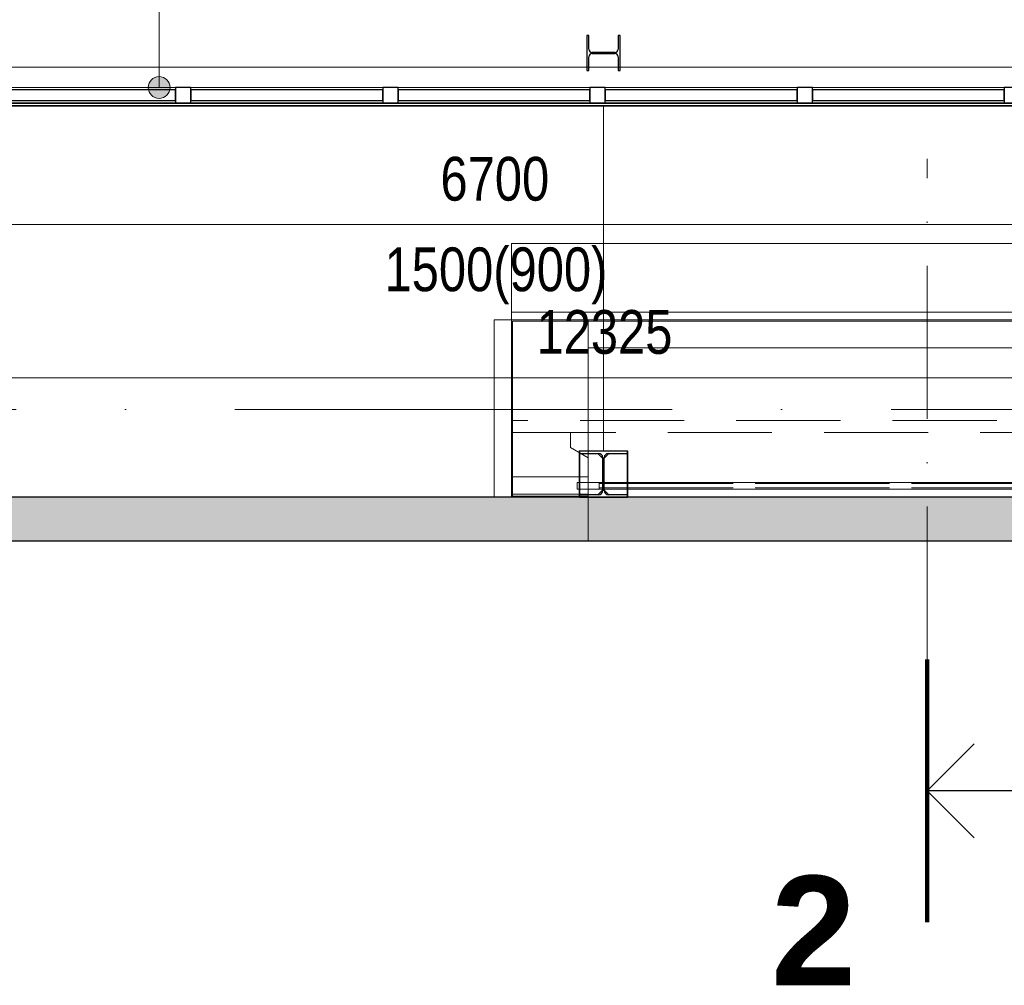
# Model space of a CAD drawing. Header units: millimetres. Extents: x 157133 to 260102, y -21587 to 34582.
# Tile 6 of 65: x 165101 to 169603, y 5118 to 9532. Entities that reach past the tile are written whole.
import ezdxf

# ---------------------------------------------------------------- set-up
doc = ezdxf.new("R2010")
doc.units = ezdxf.units.MM
for name, pattern in [('Osa', [2000, 1000, -500, 0, -500]), ('Skrytá', [714.375, 476.25, -238.125]), ('Čerchovaná 20mm', [3000, 2000, -500, 0, -500]), ('Čerchovaná řez', [1100, 700, -200, 0, -200])]:
    doc.linetypes.add(name, pattern=pattern)
for name, color, linetype, lineweight in [('CA_IMPORTY18', 8, 'Continuous', 9), ('CA_KOTY', 3, 'Continuous', 9), ('CA_KOTY-100', 3, 'Continuous', 9), ('CA_NEVHRA', 3, 'Skrytá', 9), ('CA_OPLASTE18', 8, 'Continuous', 13), ('CA_OSY', 5, 'Osa', 9), ('CA_PODLAHA25', 7, 'Continuous', 13), ('CA_POHHRA25', 7, 'Continuous', 13), ('CA_PSVBUB', 3, 'Continuous', 9), ('CA_REZY', 1, 'Continuous', 25), ('CA_REZYZNACKY', 1, 'Continuous', 9), ('CA_SRAFY', 9, 'Continuous', 25)]:
    doc.layers.add(name, color=color, linetype=linetype, lineweight=lineweight)
doc.styles.add('Arial_4', font='arial.ttf', dxfattribs={"width": 0.8, "height": 200})
doc.styles.add('Arial_B', font='arialbd.ttf', dxfattribs={"height": 500})
doc.dimstyles.new('HP_Přímá_-_2_mm_Ariel_1-100_1', dxfattribs={"dimscale": 304.8, "dimtxt": 204.05188, "dimasz": 0.656168, "dimexe": 0.328084, "dimexo": 0.0625, "dimgap": 0.164042, "dimtad": 1, "dimdec": 0, "dimzin": 0, "dimdsep": 46, "dimtxsty": 'Arial_4', "dimblk1": 'OBLIQUE', "dimblk2": 'OBLIQUE', "dimsah": 1, "dimcen": 0.09, "dimazin": 0, "dimtfac": 1, "dimtdec": 4, "dimtix": 1, "dimtmove": 0, "dimatfit": 3, "dimfxl": 0.984252, "dimfxlon": 1, "dimtvp": 1, "dimtolj": 1, "dimtzin": 0, "dimarcsym": 2})

# ---------------------------------------------------------------- blocks, each defined once
blk = doc.blocks.new('Systémový panel - Panel prosklený_ 50mm-2432619-PŮDORYS _8_000 _ vestavek V7')
at = {"layer": 'CA_OPLASTE18', "lineweight": 25}
for p, q in [((438.6, -10), (-438.6, -10)), ((-438.6, -10), (-438.6, -60)), ((438.6, -60), (438.6, -10)), ((-438.6, -60), (438.6, -60))]:
    blk.add_line(p, q, dxfattribs=at)
blk = doc.blocks.new('Obdélníková příčel - 70_70mm-2432617-PŮDORYS _8_000 _ vestavek V7')
at = {"layer": 'CA_POHHRA25'}
for p, q in [((163989.9, 9222.4), (164867, 9222.4)), ((164867, 9152.4), (163989.9, 9152.4))]:
    blk.add_line(p, q, dxfattribs=at)
blk = doc.blocks.new('Obdélníková příčel - 70_70mm-2432564-PŮDORYS _8_000 _ vestavek V7')
at = {"layer": 'CA_POHHRA25', "lineweight": 25}
for p, q in [((-35, 0), (-35, 70)), ((-35, 70), (35, 70)), ((35, 70), (35, 0)), ((35, 0), (-35, 0))]:
    blk.add_line(p, q, dxfattribs=at)
blk = doc.blocks.new('ocelová kce final - 11542_003_OK-HALA_TaO-2_ET_AciS_2025-05-29_upr_dwg-2597525-PŮDORYS _8_000 _ vestavek V7')
at = {"layer": 'CA_IMPORTY18', "color": 57}
for p, q in [((167770, 7561), (167770, 9139.9)), ((167770, 7561), (167770, 9139.9)), ((167659, 7350), (167659, 7561)), ((167659, 7561), (167770, 7561)), ((167661.5, 7548), (167746.5, 7548)), ((167661.5, 7362), (167661.5, 7548)), ((167746.5, 7548), (167766.5, 7528)), ((167766.5, 7528), (167766.5, 7382)), ((167881, 7561), (167770, 7561)), ((167773.5, 7528), (167793.5, 7548)), ((167773.5, 7382), (167773.5, 7528)), ((167793.5, 7548), (167878.5, 7548)), ((167878.5, 7548), (167878.5, 7362)), ((167881, 7350), (167881, 7561)), ((167660, 7350), (167660, 7425)), ((167880, 7350), (167880, 7425)), ((161921, 7350), (167659, 7350)), ((167660, 7350), (167880, 7350)), ((167746.5, 7362), (167661.5, 7362)), ((167766.5, 7382), (167746.5, 7362)), ((167793.5, 7362), (167773.5, 7382)), ((167878.5, 7362), (167793.5, 7362)), ((173619, 7350), (167881, 7350))]:
    blk.add_line(p, q, dxfattribs=at)
at = {"layer": 'CA_REZY'}
for p, q in [((167703, 9460), (167694, 9460)), ((167694, 9460), (167694, 9300)), ((167703, 9398), (167703, 9460)), ((167846, 9460), (167837, 9460)), ((167837, 9460), (167837, 9398)), ((167846, 9300), (167846, 9460)), ((167822, 9383), (167718, 9383)), ((167718, 9377), (167822, 9377)), ((167703, 9300), (167703, 9362)), ((167837, 9362), (167837, 9300)), ((167694, 9300), (167703, 9300)), ((167837, 9300), (167846, 9300)), ((167880, 7560), (167660, 7560)), ((167660, 7560), (167660, 7549)), ((167660, 7549), (167748.5, 7549)), ((167766.5, 7531), (167766.5, 7379)), ((167773.5, 7379), (167773.5, 7531)), ((167791.5, 7549), (167880, 7549)), ((167880, 7549), (167880, 7560)), ((167660, 7361), (167660, 7350)), ((167748.5, 7361), (167660, 7361)), ((167660, 7350), (167880, 7350)), ((167880, 7361), (167791.5, 7361)), ((167880, 7350), (167880, 7361))]:
    blk.add_line(p, q, dxfattribs=at)
for centre, radius, start, end in [((167718, 9398), 15, 180, 270), ((167718, 9362), 15, 90, 180), ((167822, 9398), 15, 270, 0), ((167822, 9362), 15, 0, 90), ((167748.5, 7531), 18, 0, 90), ((167791.5, 7531), 18, 90, 180), ((167748.5, 7379), 18, 270, 0), ((167791.5, 7379), 18, 180, 270)]:
    blk.add_arc(centre, radius, start, end, dxfattribs=at)
blk = doc.blocks.new('ocelová kce final - ocelová kce final-2597615-PŮDORYS _8_000 _ vestavek V7')
blk.add_blockref('ocelová kce final - 11542_003_OK-HALA_TaO-2_ET_AciS_2025-05-29_upr_dwg-2597525-PŮDORYS _8_000 _ vestavek V7', (0, 0))
blk = doc.blocks.new('Doors_Industrial_Efaflex_High-speed-spiral-door-SST-S-Classic-238R14_A12rfa - Installation Round-1439951-PŮDORYS _8_000 _ vestavek V7')
at = {"layer": 'CA_NEVHRA'}
for p, q in [((2940, 1260), (-2850, 1260)), ((-2850, 1260), (-2850, 100)), ((-2850, 100), (-2850, 1260)), ((-2850, 1260), (2940, 1260)), ((2940, 1260), (-2850, 1260)), ((-2850, 1260), (-2850, 910)), ((-2850, 910), (-2850, 1260)), ((-2850, 1260), (2940, 1260)), ((-2930, 910), (-2930, 100)), ((-2850, 910), (-2930, 910)), ((-2930, 910), (-2850, 910)), ((-2930, 100), (-2930, 910)), ((-2850, 945), (-2850, 910)), ((-2850, 910), (-2850, 945)), ((2940, 945), (-2850, 945)), ((-2850, 945), (2940, 945)), ((-2850, 910), (2940, 910)), ((2940, 910), (-2850, 910)), ((-2850, 100), (-2850, 910)), ((-2850, 910), (-2850, 100)), ((-2850, 910), (-2850, 100)), ((-2850, 100), (-2850, 910)), ((-2850, 910), (-2500, 910)), ((-2500, 910), (-2850, 910)), ((-2850, 910), (-2850, 100)), ((-2850, 100), (-2850, 910)), ((-2850, 910), (-2500, 910)), ((-2500, 910), (-2850, 910)), ((-2850, 395), (-2850, 910)), ((-2850, 910), (-2850, 450)), ((-2850, 910), (2940, 910)), ((-2850, 910), (2940, 910)), ((-2850, 910), (2940, 910)), ((-2850, 910), (2940, 910)), ((-2850, 910), (-2850, 100)), ((-2850, 100), (-2850, 910)), ((2940, 910), (-2850, 910)), ((-2850, 910), (2940, 910)), ((-2845, 905), (-2845, 105)), ((-2845, 192.4), (-2845, 905)), ((-2500, 905), (-2845, 905)), ((-2845, 905), (-2500, 905)), ((-2845, 192.4), (-2845, 905)), ((-2845, 905), (-2845, 105)), ((-2845, 905), (-2500, 905)), ((-2845, 905), (-2500, 905)), ((-2500, 910), (-2500, 100)), ((-2500, 192.4), (-2500, 910)), ((-2500, 782.2), (-2500, 910)), ((-2500, 910), (-2500, 905)), ((-2500, 905), (-2500, 910)), ((-2500, 910), (-2500, 782.2)), ((-2500, 910), (2500, 910)), ((-2500, 910), (2500, 910)), ((-2500, 910), (2500, 910)), ((-2500, 910), (2500, 910)), ((-2500, 910), (-2500, 100)), ((-2500, 192.4), (-2500, 910)), ((-2500, 105), (-2500, 905)), ((-2500, 905), (-2500, 192.4)), ((-2500, 905), (-2500, 782.2)), ((-2500, 782.2), (-2500, 905)), ((-2500, 905), (2500, 905)), ((2500, 905), (-2500, 905)), ((2500, 905), (-2500, 905)), ((-2500, 905), (2500, 905)), ((-2500, 105), (-2500, 905)), ((-2500, 905), (-2500, 192.4)), ((2500, 782.2), (-2500, 782.2)), ((-2500, 782.2), (2500, 782.2)), ((-2500, 782.2), (2500, 782.2)), ((-2500, 782.2), (2500, 782.2)), ((-2850, 450), (-2850, 395)), ((2940, 450), (-2850, 450)), ((-2850, 395), (2940, 395)), ((-2580, 395), (-2850, 395)), ((-2850, 395), (-2850, 100)), ((-2850, 100), (-2850, 395)), ((-2850, 395), (-2580, 395)), ((-2580, 326.6), (-2580, 395)), ((-2580, 395), (-2580, 326.6)), ((-2500, 279.6), (-2580, 326.6)), ((-2580, 326.6), (-2500, 279.6)), ((-2500, 100), (-2500, 279.6)), ((-2500, 279.6), (-2500, 100)), ((-2500, 192.4), (-2845, 192.4)), ((-2845, 192.4), (-2845, 113)), ((-2845, 192.4), (-2500, 192.4)), ((-2500, 192.4), (-2845, 192.4)), ((-2845, 192.4), (-2845, 113)), ((-2845, 192.4), (-2500, 192.4)), ((-2500, 167), (-2550, 167)), ((-2550, 167), (-2500, 167)), ((-2550, 167), (-2550, 137)), ((-2550, 167), (-2550, 137)), ((-2500, 167), (-2550, 167)), ((-2550, 167), (-2500, 167)), ((-2550, 167), (-2550, 137)), ((-2550, 167), (-2550, 137)), ((-2500, 167), (-2550, 167)), ((-2550, 167), (-2500, 167)), ((-2550, 167), (-2550, 137)), ((-2550, 167), (-2550, 137)), ((-2500, 167), (-2550, 167)), ((-2550, 167), (-2500, 167)), ((-2550, 167), (-2550, 137)), ((-2550, 167), (-2550, 137)), ((-2500, 167), (-2550, 167)), ((-2550, 167), (-2500, 167)), ((-2550, 167), (-2550, 137)), ((-2550, 167), (-2550, 137)), ((-2500, 167), (-2550, 167)), ((-2550, 167), (-2500, 167)), ((-2550, 167), (-2550, 137)), ((-2550, 167), (-2550, 137)), ((-2500, 167), (-2550, 167)), ((-2550, 167), (-2500, 167)), ((-2550, 167), (-2550, 137)), ((-2550, 167), (-2550, 137)), ((-2500, 167), (-2550, 167)), ((-2550, 167), (-2500, 167)), ((-2550, 167), (-2550, 137)), ((-2550, 167), (-2550, 137)), ((-2500, 167), (-2550, 167)), ((-2550, 167), (-2500, 167)), ((-2550, 167), (-2550, 137)), ((-2550, 167), (-2550, 137)), ((-2500, 167), (-2550, 167)), ((-2550, 167), (-2500, 167)), ((-2550, 167), (-2550, 137)), ((-2550, 167), (-2550, 137)), ((-2500, 167), (-2550, 167)), ((-2550, 167), (-2500, 167)), ((-2550, 167), (-2550, 137)), ((-2550, 167), (-2550, 137)), ((-2500, 167), (-2550, 167)), ((-2550, 167), (-2500, 167)), ((-2550, 167), (-2550, 137)), ((-2550, 167), (-2550, 137)), ((-2500, 167), (-2550, 167)), ((-2550, 167), (-2500, 167)), ((-2550, 167), (-2550, 137)), ((-2550, 167), (-2550, 137)), ((-2500, 167), (-2550, 167)), ((-2550, 167), (-2500, 167)), ((-2550, 167), (-2550, 137)), ((-2550, 167), (-2550, 137)), ((-2500, 167), (-2550, 167)), ((-2550, 167), (-2500, 167)), ((-2550, 167), (-2550, 137)), ((-2550, 167), (-2550, 137)), ((-2500, 167), (-2550, 167)), ((-2550, 167), (-2500, 167)), ((-2550, 167), (-2550, 137)), ((-2550, 167), (-2550, 137)), ((-2500, 167), (-2550, 167)), ((-2550, 167), (-2500, 167)), ((-2550, 167), (-2550, 137)), ((-2550, 167), (-2550, 137)), ((-2500, 167), (-2550, 167)), ((-2550, 167), (-2500, 167)), ((-2550, 167), (-2550, 137)), ((-2550, 167), (-2550, 137)), ((-2500, 167), (-2550, 167)), ((-2550, 167), (-2500, 167)), ((-2550, 167), (-2550, 137)), ((-2550, 167), (-2550, 137)), ((-2500, 167), (-2550, 167)), ((-2550, 167), (-2500, 167)), ((-2550, 167), (-2550, 137)), ((-2550, 167), (-2550, 137)), ((-2500, 167), (-2550, 167)), ((-2550, 167), (-2500, 167)), ((-2550, 167), (-2550, 137)), ((-2550, 167), (-2550, 137)), ((-2500, 167), (-2550, 167)), ((-2550, 167), (-2500, 167)), ((-2550, 167), (-2550, 137)), ((-2550, 167), (-2550, 137)), ((-2500, 167), (-2550, 167)), ((-2550, 167), (-2500, 167)), ((-2550, 167), (-2550, 137)), ((-2550, 167), (-2550, 137)), ((-2500, 167), (-2550, 167)), ((-2550, 167), (-2500, 167)), ((-2550, 167), (-2550, 137)), ((-2550, 167), (-2550, 137)), ((-2500, 167), (-2550, 167)), ((-2550, 167), (-2500, 167)), ((-2550, 167), (-2550, 137)), ((-2550, 167), (-2550, 137)), ((-2500, 167), (-2550, 167)), ((-2550, 167), (-2500, 167)), ((-2550, 167), (-2550, 137)), ((-2550, 167), (-2550, 137)), ((-2500, 167), (-2550, 167)), ((-2550, 167), (-2500, 167)), ((-2550, 167), (-2550, 137)), ((-2550, 167), (-2550, 137)), ((-2500, 167), (-2550, 167)), ((-2550, 167), (-2500, 167)), ((-2550, 167), (-2550, 137)), ((-2550, 167), (-2550, 137)), ((-2500, 167), (-2550, 167)), ((-2550, 167), (-2500, 167)), ((-2550, 167), (-2550, 137)), ((-2550, 167), (-2550, 137)), ((-2500, 167), (-2550, 167)), ((-2550, 167), (-2500, 167)), ((-2550, 167), (-2550, 137)), ((-2550, 167), (-2550, 137)), ((-2500, 167), (-2550, 167)), ((-2550, 167), (-2500, 167)), ((-2550, 167), (-2550, 137)), ((-2550, 167), (-2550, 137)), ((-2500, 167), (-2550, 167)), ((-2550, 167), (-2500, 167)), ((-2550, 167), (-2550, 137)), ((-2550, 167), (-2550, 137)), ((-2500, 137), (-2550, 137)), ((-2550, 137), (-2500, 137)), ((-2500, 137), (-2550, 137)), ((-2550, 137), (-2500, 137)), ((-2500, 137), (-2550, 137)), ((-2550, 137), (-2500, 137)), ((-2500, 137), (-2550, 137)), ((-2550, 137), (-2500, 137)), ((-2500, 137), (-2550, 137)), ((-2550, 137), (-2500, 137)), ((-2500, 137), (-2550, 137)), ((-2550, 137), (-2500, 137)), ((-2500, 137), (-2550, 137)), ((-2550, 137), (-2500, 137)), ((-2500, 137), (-2550, 137)), ((-2550, 137), (-2500, 137)), ((-2500, 137), (-2550, 137)), ((-2550, 137), (-2500, 137)), ((-2500, 137), (-2550, 137)), ((-2550, 137), (-2500, 137)), ((-2500, 137), (-2550, 137)), ((-2550, 137), (-2500, 137)), ((-2500, 137), (-2550, 137)), ((-2550, 137), (-2500, 137)), ((-2500, 137), (-2550, 137)), ((-2550, 137), (-2500, 137)), ((-2500, 137), (-2550, 137)), ((-2550, 137), (-2500, 137)), ((-2500, 137), (-2550, 137)), ((-2550, 137), (-2500, 137)), ((-2500, 137), (-2550, 137)), ((-2550, 137), (-2500, 137)), ((-2500, 137), (-2550, 137)), ((-2550, 137), (-2500, 137)), ((-2500, 137), (-2550, 137)), ((-2550, 137), (-2500, 137)), ((-2500, 137), (-2550, 137)), ((-2550, 137), (-2500, 137)), ((-2500, 137), (-2550, 137)), ((-2550, 137), (-2500, 137)), ((-2500, 137), (-2550, 137)), ((-2550, 137), (-2500, 137)), ((-2500, 137), (-2550, 137)), ((-2550, 137), (-2500, 137)), ((-2500, 137), (-2550, 137)), ((-2550, 137), (-2500, 137)), ((-2500, 137), (-2550, 137)), ((-2550, 137), (-2500, 137)), ((-2500, 137), (-2550, 137)), ((-2550, 137), (-2500, 137)), ((-2500, 137), (-2550, 137)), ((-2550, 137), (-2500, 137)), ((-2500, 137), (-2550, 137)), ((-2550, 137), (-2500, 137)), ((-2500, 137), (-2550, 137)), ((-2550, 137), (-2500, 137)), ((-2500, 137), (-2550, 137)), ((-2550, 137), (-2500, 137)), ((-2500, 137), (-2550, 137)), ((-2550, 137), (-2500, 137)), ((-2500, 137), (-2550, 137)), ((-2550, 137), (-2500, 137)), ((-2500, 137), (-2550, 137)), ((-2550, 137), (-2500, 137)), ((-2500, 137), (-2500, 167)), ((-2500, 167), (-2500, 137)), ((-2450, 167), (-2500, 167)), ((-2500, 167), (-2450, 167)), ((-2500, 167), (-2500, 137)), ((-2500, 167), (-2500, 137)), ((-2500, 137), (-2500, 167)), ((-2500, 167), (-2500, 137)), ((-2450, 167), (-2500, 167)), ((-2500, 167), (-2450, 167)), ((-2500, 167), (-2500, 137)), ((-2500, 167), (-2500, 137)), ((-2500, 137), (-2500, 167)), ((-2500, 167), (-2500, 137)), ((-2450, 167), (-2500, 167)), ((-2500, 167), (-2450, 167)), ((-2500, 167), (-2500, 137)), ((-2500, 167), (-2500, 137)), ((-2500, 137), (-2500, 167)), ((-2500, 167), (-2500, 137)), ((-2450, 167), (-2500, 167)), ((-2500, 167), (-2450, 167)), ((-2500, 167), (-2500, 137)), ((-2500, 167), (-2500, 137)), ((-2500, 137), (-2500, 167)), ((-2500, 167), (-2500, 137)), ((-2450, 167), (-2500, 167)), ((-2500, 167), (-2450, 167)), ((-2500, 167), (-2500, 137)), ((-2500, 167), (-2500, 137)), ((-2500, 137), (-2500, 167)), ((-2500, 167), (-2500, 137)), ((-2450, 167), (-2500, 167)), ((-2500, 167), (-2450, 167)), ((-2500, 167), (-2500, 137)), ((-2500, 167), (-2500, 137)), ((-2500, 137), (-2500, 167)), ((-2500, 167), (-2500, 137)), ((-2450, 167), (-2500, 167)), ((-2500, 167), (-2450, 167)), ((-2500, 167), (-2500, 137)), ((-2500, 167), (-2500, 137)), ((-2500, 137), (-2500, 167)), ((-2500, 167), (-2500, 137)), ((-2450, 167), (-2500, 167)), ((-2500, 167), (-2450, 167)), ((-2500, 167), (-2500, 137)), ((-2500, 167), (-2500, 137)), ((-2500, 137), (-2500, 167)), ((-2500, 167), (-2500, 137)), ((-2450, 167), (-2500, 167)), ((-2500, 167), (-2450, 167)), ((-2500, 167), (-2500, 137)), ((-2500, 167), (-2500, 137)), ((-2500, 137), (-2500, 167)), ((-2500, 167), (-2500, 137)), ((-2450, 167), (-2500, 167)), ((-2500, 167), (-2450, 167)), ((-2500, 167), (-2500, 137)), ((-2500, 167), (-2500, 137)), ((-2500, 137), (-2500, 167)), ((-2500, 167), (-2500, 137)), ((-2450, 167), (-2500, 167)), ((-2500, 167), (-2450, 167)), ((-2500, 167), (-2500, 137)), ((-2500, 167), (-2500, 137)), ((-2500, 137), (-2500, 167)), ((-2500, 167), (-2500, 137)), ((-2450, 167), (-2500, 167)), ((-2500, 167), (-2450, 167)), ((-2500, 167), (-2500, 137)), ((-2500, 167), (-2500, 137)), ((-2500, 137), (-2500, 167)), ((-2500, 167), (-2500, 137)), ((-2450, 167), (-2500, 167)), ((-2500, 167), (-2450, 167)), ((-2500, 167), (-2500, 137)), ((-2500, 167), (-2500, 137)), ((-2500, 137), (-2500, 167)), ((-2500, 167), (-2500, 137)), ((-2450, 167), (-2500, 167)), ((-2500, 167), (-2450, 167)), ((-2500, 167), (-2500, 137)), ((-2500, 167), (-2500, 137)), ((-2500, 137), (-2500, 167)), ((-2500, 167), (-2500, 137)), ((-2450, 167), (-2500, 167)), ((-2500, 167), (-2450, 167)), ((-2500, 167), (-2500, 137)), ((-2500, 167), (-2500, 137)), ((-2500, 137), (-2500, 167)), ((-2500, 167), (-2500, 137)), ((-2450, 167), (-2500, 167)), ((-2500, 167), (-2450, 167)), ((-2500, 167), (-2500, 137)), ((-2500, 167), (-2500, 137)), ((-2500, 137), (-2500, 167)), ((-2500, 167), (-2500, 137)), ((-2450, 167), (-2500, 167)), ((-2500, 167), (-2450, 167)), ((-2500, 167), (-2500, 137)), ((-2500, 167), (-2500, 137)), ((-2500, 137), (-2500, 167)), ((-2500, 167), (-2500, 137)), ((-2450, 167), (-2500, 167)), ((-2500, 167), (-2450, 167)), ((-2500, 167), (-2500, 137)), ((-2500, 167), (-2500, 137)), ((-2500, 137), (-2500, 167)), ((-2500, 167), (-2500, 137)), ((-2450, 167), (-2500, 167)), ((-2500, 167), (-2450, 167)), ((-2500, 167), (-2500, 137)), ((-2500, 167), (-2500, 137)), ((-2500, 137), (-2500, 167)), ((-2500, 167), (-2500, 137)), ((-2450, 167), (-2500, 167)), ((-2500, 167), (-2450, 167)), ((-2500, 167), (-2500, 137)), ((-2500, 167), (-2500, 137)), ((-2500, 137), (-2500, 167)), ((-2500, 167), (-2500, 137)), ((-2450, 167), (-2500, 167)), ((-2500, 167), (-2450, 167)), ((-2500, 167), (-2500, 137)), ((-2500, 167), (-2500, 137)), ((-2500, 137), (-2500, 167)), ((-2500, 167), (-2500, 137)), ((-2450, 167), (-2500, 167)), ((-2500, 167), (-2450, 167)), ((-2500, 167), (-2500, 137)), ((-2500, 167), (-2500, 137)), ((-2500, 137), (-2500, 167)), ((-2500, 167), (-2500, 137)), ((-2450, 167), (-2500, 167)), ((-2500, 167), (-2450, 167)), ((-2500, 167), (-2500, 137)), ((-2500, 167), (-2500, 137)), ((-2500, 137), (-2500, 167)), ((-2500, 167), (-2500, 137)), ((-2450, 167), (-2500, 167)), ((-2500, 167), (-2450, 167)), ((-2500, 167), (-2500, 137)), ((-2500, 167), (-2500, 137)), ((-2500, 137), (-2500, 167)), ((-2500, 167), (-2500, 137)), ((-2450, 167), (-2500, 167)), ((-2500, 167), (-2450, 167)), ((-2500, 167), (-2500, 137)), ((-2500, 167), (-2500, 137)), ((-2500, 137), (-2500, 167)), ((-2500, 167), (-2500, 137)), ((-2450, 167), (-2500, 167)), ((-2500, 167), (-2450, 167)), ((-2500, 167), (-2500, 137)), ((-2500, 167), (-2500, 137)), ((-2500, 137), (-2500, 167)), ((-2500, 167), (-2500, 137)), ((-2450, 167), (-2500, 167)), ((-2500, 167), (-2450, 167)), ((-2500, 167), (-2500, 137)), ((-2500, 167), (-2500, 137)), ((-2500, 137), (-2500, 167)), ((-2500, 167), (-2500, 137)), ((-2450, 167), (-2500, 167)), ((-2500, 167), (-2450, 167)), ((-2500, 167), (-2500, 137)), ((-2500, 167), (-2500, 137)), ((-2500, 137), (-2500, 167)), ((-2500, 167), (-2500, 137)), ((-2450, 167), (-2500, 167)), ((-2500, 167), (-2450, 167)), ((-2500, 167), (-2500, 137)), ((-2500, 167), (-2500, 137)), ((-2500, 137), (-2500, 167)), ((-2500, 167), (-2500, 137)), ((-2450, 167), (-2500, 167)), ((-2500, 167), (-2450, 167)), ((-2500, 167), (-2500, 137)), ((-2500, 167), (-2500, 137)), ((-2500, 137), (-2500, 167)), ((-2500, 167), (-2500, 137)), ((-2450, 167), (-2500, 167)), ((-2500, 167), (-2450, 167)), ((-2500, 167), (-2500, 137)), ((-2500, 167), (-2500, 137)), ((-2500, 137), (-2500, 167)), ((-2500, 167), (-2500, 137)), ((-2450, 167), (-2500, 167)), ((-2500, 167), (-2450, 167)), ((-2500, 167), (-2500, 137)), ((-2500, 167), (-2500, 137)), ((2500, 167), (-2500, 167)), ((-2500, 167), (2500, 167)), ((-2500, 167), (-2500, 137)), ((-2500, 167), (-2500, 137)), ((-2450, 167), (-2500, 167)), ((-2500, 167), (-2450, 167)), ((-2500, 167), (-2500, 137)), ((-2500, 167), (-2500, 137)), ((-2450, 137), (-2500, 137)), ((-2500, 137), (-2450, 137)), ((-2450, 137), (-2500, 137)), ((-2500, 137), (-2450, 137)), ((-2450, 137), (-2500, 137)), ((-2500, 137), (-2450, 137)), ((-2450, 137), (-2500, 137)), ((-2500, 137), (-2450, 137)), ((-2450, 137), (-2500, 137)), ((-2500, 137), (-2450, 137)), ((-2450, 137), (-2500, 137)), ((-2500, 137), (-2450, 137)), ((-2450, 137), (-2500, 137)), ((-2500, 137), (-2450, 137)), ((-2450, 137), (-2500, 137)), ((-2500, 137), (-2450, 137)), ((-2450, 137), (-2500, 137)), ((-2500, 137), (-2450, 137)), ((-2450, 137), (-2500, 137)), ((-2500, 137), (-2450, 137)), ((-2450, 137), (-2500, 137)), ((-2500, 137), (-2450, 137)), ((-2450, 137), (-2500, 137)), ((-2500, 137), (-2450, 137)), ((-2450, 137), (-2500, 137)), ((-2500, 137), (-2450, 137)), ((-2450, 137), (-2500, 137)), ((-2500, 137), (-2450, 137)), ((-2450, 137), (-2500, 137)), ((-2500, 137), (-2450, 137)), ((-2450, 137), (-2500, 137)), ((-2500, 137), (-2450, 137)), ((-2450, 137), (-2500, 137)), ((-2500, 137), (-2450, 137)), ((-2450, 137), (-2500, 137)), ((-2500, 137), (-2450, 137)), ((-2450, 137), (-2500, 137)), ((-2500, 137), (-2450, 137)), ((-2450, 137), (-2500, 137)), ((-2500, 137), (-2450, 137)), ((-2450, 137), (-2500, 137)), ((-2500, 137), (-2450, 137)), ((-2450, 137), (-2500, 137)), ((-2500, 137), (-2450, 137)), ((-2450, 137), (-2500, 137)), ((-2500, 137), (-2450, 137)), ((-2450, 137), (-2500, 137)), ((-2500, 137), (-2450, 137)), ((-2450, 137), (-2500, 137)), ((-2500, 137), (-2450, 137)), ((-2450, 137), (-2500, 137)), ((-2500, 137), (-2450, 137)), ((-2450, 137), (-2500, 137)), ((-2500, 137), (-2450, 137)), ((-2450, 137), (-2500, 137)), ((-2500, 137), (-2450, 137)), ((-2450, 137), (-2500, 137)), ((-2500, 137), (-2450, 137)), ((-2450, 137), (-2500, 137)), ((-2500, 137), (-2450, 137)), ((-2450, 137), (-2500, 137)), ((-2500, 137), (-2450, 137)), ((-2450, 137), (-2500, 137)), ((-2500, 137), (-2450, 137)), ((2500, 137), (-2500, 137)), ((-2500, 137), (2500, 137)), ((-2450, 137), (-2500, 137)), ((-2500, 137), (-2450, 137)), ((2450, 167), (-2450, 167)), ((-2450, 167), (2450, 167)), ((-2450, 167), (-2450, 137)), ((-2450, 167), (-2450, 137)), ((-2450, 137), (-2450, 167)), ((-2450, 167), (-2450, 137)), ((2450, 167), (-2450, 167)), ((-2450, 167), (2450, 167)), ((-2450, 167), (-2450, 137)), ((-2450, 167), (-2450, 137)), ((-2450, 137), (-2450, 167)), ((-2450, 167), (-2450, 137)), ((2450, 167), (-2450, 167)), ((-2450, 167), (2450, 167)), ((-2450, 167), (-2450, 137)), ((-2450, 167), (-2450, 137)), ((-2450, 137), (-2450, 167)), ((-2450, 167), (-2450, 137)), ((2450, 167), (-2450, 167)), ((-2450, 167), (2450, 167)), ((-2450, 167), (-2450, 137)), ((-2450, 167), (-2450, 137)), ((-2450, 137), (-2450, 167)), ((-2450, 167), (-2450, 137)), ((2450, 167), (-2450, 167)), ((-2450, 167), (2450, 167)), ((-2450, 167), (-2450, 137)), ((-2450, 167), (-2450, 137)), ((-2450, 137), (-2450, 167)), ((-2450, 167), (-2450, 137)), ((2450, 167), (-2450, 167)), ((-2450, 167), (2450, 167)), ((-2450, 167), (-2450, 137)), ((-2450, 167), (-2450, 137)), ((-2450, 137), (-2450, 167)), ((-2450, 167), (-2450, 137)), ((2450, 167), (-2450, 167)), ((-2450, 167), (2450, 167)), ((-2450, 167), (-2450, 137)), ((-2450, 167), (-2450, 137)), ((-2450, 137), (-2450, 167)), ((-2450, 167), (-2450, 137)), ((2450, 167), (-2450, 167)), ((-2450, 167), (2450, 167)), ((-2450, 167), (-2450, 137)), ((-2450, 167), (-2450, 137)), ((-2450, 137), (-2450, 167)), ((-2450, 167), (-2450, 137)), ((2450, 167), (-2450, 167)), ((-2450, 167), (2450, 167)), ((-2450, 167), (-2450, 137)), ((-2450, 167), (-2450, 137)), ((-2450, 137), (-2450, 167)), ((-2450, 167), (-2450, 137)), ((2450, 167), (-2450, 167)), ((-2450, 167), (2450, 167)), ((-2450, 167), (-2450, 137)), ((-2450, 167), (-2450, 137)), ((-2450, 137), (-2450, 167)), ((-2450, 167), (-2450, 137)), ((2450, 167), (-2450, 167)), ((-2450, 167), (2450, 167)), ((-2450, 167), (-2450, 137)), ((-2450, 167), (-2450, 137)), ((-2450, 137), (-2450, 167)), ((-2450, 167), (-2450, 137)), ((2450, 167), (-2450, 167)), ((-2450, 167), (2450, 167)), ((-2450, 167), (-2450, 137)), ((-2450, 167), (-2450, 137)), ((-2450, 137), (-2450, 167)), ((-2450, 167), (-2450, 137)), ((2450, 167), (-2450, 167)), ((-2450, 167), (2450, 167)), ((-2450, 167), (-2450, 137)), ((-2450, 167), (-2450, 137)), ((-2450, 137), (-2450, 167)), ((-2450, 167), (-2450, 137)), ((2450, 167), (-2450, 167)), ((-2450, 167), (2450, 167)), ((-2450, 167), (-2450, 137)), ((-2450, 167), (-2450, 137)), ((-2450, 137), (-2450, 167)), ((-2450, 167), (-2450, 137)), ((2450, 167), (-2450, 167)), ((-2450, 167), (2450, 167)), ((-2450, 167), (-2450, 137)), ((-2450, 167), (-2450, 137)), ((-2450, 137), (-2450, 167)), ((-2450, 167), (-2450, 137)), ((2450, 167), (-2450, 167)), ((-2450, 167), (2450, 167)), ((-2450, 167), (-2450, 137)), ((-2450, 167), (-2450, 137)), ((-2450, 137), (-2450, 167)), ((-2450, 167), (-2450, 137)), ((2450, 167), (-2450, 167)), ((-2450, 167), (2450, 167)), ((-2450, 167), (-2450, 137)), ((-2450, 167), (-2450, 137)), ((-2450, 137), (-2450, 167)), ((-2450, 167), (-2450, 137)), ((2450, 167), (-2450, 167)), ((-2450, 167), (2450, 167)), ((-2450, 167), (-2450, 137)), ((-2450, 167), (-2450, 137)), ((-2450, 137), (-2450, 167)), ((-2450, 167), (-2450, 137)), ((2450, 167), (-2450, 167)), ((-2450, 167), (2450, 167)), ((-2450, 167), (-2450, 137)), ((-2450, 167), (-2450, 137)), ((-2450, 137), (-2450, 167)), ((-2450, 167), (-2450, 137)), ((2450, 167), (-2450, 167)), ((-2450, 167), (2450, 167)), ((-2450, 167), (-2450, 137)), ((-2450, 167), (-2450, 137)), ((-2450, 137), (-2450, 167)), ((-2450, 167), (-2450, 137)), ((2450, 167), (-2450, 167)), ((-2450, 167), (2450, 167)), ((-2450, 167), (-2450, 137)), ((-2450, 167), (-2450, 137)), ((-2450, 137), (-2450, 167)), ((-2450, 167), (-2450, 137)), ((2450, 167), (-2450, 167)), ((-2450, 167), (2450, 167)), ((-2450, 167), (-2450, 137)), ((-2450, 167), (-2450, 137)), ((-2450, 137), (-2450, 167)), ((-2450, 167), (-2450, 137)), ((2450, 167), (-2450, 167)), ((-2450, 167), (2450, 167)), ((-2450, 167), (-2450, 137)), ((-2450, 167), (-2450, 137)), ((-2450, 137), (-2450, 167)), ((-2450, 167), (-2450, 137)), ((2450, 167), (-2450, 167)), ((-2450, 167), (2450, 167)), ((-2450, 167), (-2450, 137)), ((-2450, 167), (-2450, 137)), ((-2450, 137), (-2450, 167)), ((-2450, 167), (-2450, 137)), ((2450, 167), (-2450, 167)), ((-2450, 167), (2450, 167)), ((-2450, 167), (-2450, 137)), ((-2450, 167), (-2450, 137)), ((-2450, 137), (-2450, 167)), ((-2450, 167), (-2450, 137)), ((2450, 167), (-2450, 167)), ((-2450, 167), (2450, 167)), ((-2450, 167), (-2450, 137)), ((-2450, 167), (-2450, 137)), ((-2450, 137), (-2450, 167)), ((-2450, 167), (-2450, 137)), ((2450, 167), (-2450, 167)), ((-2450, 167), (2450, 167)), ((-2450, 167), (-2450, 137)), ((-2450, 167), (-2450, 137)), ((-2450, 137), (-2450, 167)), ((-2450, 167), (-2450, 137)), ((2450, 167), (-2450, 167)), ((-2450, 167), (2450, 167)), ((-2450, 167), (-2450, 137)), ((-2450, 167), (-2450, 137)), ((-2450, 137), (-2450, 167)), ((-2450, 167), (-2450, 137)), ((2450, 167), (-2450, 167)), ((-2450, 167), (2450, 167)), ((-2450, 167), (-2450, 137)), ((-2450, 167), (-2450, 137)), ((-2450, 137), (-2450, 167)), ((-2450, 167), (-2450, 137)), ((2450, 167), (-2450, 167)), ((-2450, 167), (2450, 167)), ((-2450, 167), (-2450, 137)), ((-2450, 167), (-2450, 137)), ((-2450, 137), (-2450, 167)), ((-2450, 167), (-2450, 137)), ((2450, 167), (-2450, 167)), ((-2450, 167), (2450, 167)), ((-2450, 167), (-2450, 137)), ((-2450, 167), (-2450, 137)), ((-2450, 137), (-2450, 167)), ((-2450, 167), (-2450, 137)), ((2450, 167), (-2450, 167)), ((-2450, 167), (2450, 167)), ((-2450, 167), (-2450, 137)), ((-2450, 167), (-2450, 137)), ((-2450, 137), (-2450, 167)), ((-2450, 167), (-2450, 137)), ((2450, 167), (-2450, 167)), ((-2450, 167), (2450, 167)), ((-2450, 167), (-2450, 137)), ((-2450, 167), (-2450, 137)), ((2450, 167), (-2450, 167)), ((-2450, 167), (2450, 167)), ((-2450, 167), (-2450, 137)), ((-2450, 167), (-2450, 137)), ((-2450, 137), (-2450, 167)), ((-2450, 167), (-2450, 137)), ((2450, 162), (-2450, 162)), ((-2450, 162), (2450, 162)), ((-2450, 162), (-2450, 142)), ((-2450, 162), (-2450, 142)), ((2450, 162), (-2450, 162)), ((-2450, 162), (2450, 162)), ((-2450, 162), (-2450, 142)), ((-2450, 162), (-2450, 142)), ((2450, 162), (-2450, 162)), ((-2450, 162), (2450, 162)), ((-2450, 162), (-2450, 142)), ((-2450, 162), (-2450, 142)), ((2450, 162), (-2450, 162)), ((-2450, 162), (2450, 162)), ((-2450, 162), (-2450, 142)), ((-2450, 162), (-2450, 142)), ((2450, 162), (-2450, 162)), ((-2450, 162), (2450, 162)), ((-2450, 162), (-2450, 142)), ((-2450, 162), (-2450, 142)), ((2450, 162), (-2450, 162)), ((-2450, 162), (2450, 162)), ((-2450, 162), (-2450, 142)), ((-2450, 162), (-2450, 142)), ((2450, 162), (-2450, 162)), ((-2450, 162), (2450, 162)), ((-2450, 162), (-2450, 142)), ((-2450, 162), (-2450, 142)), ((2450, 162), (-2450, 162)), ((-2450, 162), (2450, 162)), ((-2450, 162), (-2450, 142)), ((-2450, 162), (-2450, 142)), ((2450, 162), (-2450, 162)), ((-2450, 162), (2450, 162)), ((-2450, 162), (-2450, 142)), ((-2450, 162), (-2450, 142)), ((2450, 162), (-2450, 162)), ((-2450, 162), (2450, 162)), ((-2450, 162), (-2450, 142)), ((-2450, 162), (-2450, 142)), ((2450, 162), (-2450, 162)), ((-2450, 162), (2450, 162)), ((-2450, 162), (-2450, 142)), ((-2450, 162), (-2450, 142)), ((2450, 162), (-2450, 162)), ((-2450, 162), (2450, 162)), ((-2450, 162), (-2450, 142)), ((-2450, 162), (-2450, 142)), ((2450, 162), (-2450, 162)), ((-2450, 162), (2450, 162)), ((-2450, 162), (-2450, 142)), ((-2450, 162), (-2450, 142)), ((2450, 162), (-2450, 162)), ((-2450, 162), (2450, 162)), ((-2450, 162), (-2450, 142)), ((-2450, 162), (-2450, 142)), ((2450, 162), (-2450, 162)), ((-2450, 162), (2450, 162)), ((-2450, 162), (-2450, 142)), ((-2450, 162), (-2450, 142)), ((2450, 162), (-2450, 162)), ((-2450, 162), (2450, 162)), ((-2450, 162), (-2450, 142)), ((-2450, 162), (-2450, 142)), ((2450, 162), (-2450, 162)), ((-2450, 162), (2450, 162)), ((-2450, 162), (-2450, 142)), ((-2450, 162), (-2450, 142)), ((2450, 162), (-2450, 162)), ((-2450, 162), (2450, 162)), ((-2450, 162), (-2450, 142)), ((-2450, 162), (-2450, 142)), ((2450, 162), (-2450, 162)), ((-2450, 162), (2450, 162)), ((-2450, 162), (-2450, 142)), ((-2450, 162), (-2450, 142)), ((2450, 162), (-2450, 162)), ((-2450, 162), (2450, 162)), ((-2450, 162), (-2450, 142)), ((-2450, 162), (-2450, 142)), ((2450, 162), (-2450, 162)), ((-2450, 162), (2450, 162)), ((-2450, 162), (-2450, 142)), ((-2450, 162), (-2450, 142)), ((2450, 162), (-2450, 162)), ((-2450, 162), (2450, 162)), ((-2450, 162), (-2450, 142)), ((-2450, 162), (-2450, 142)), ((2450, 162), (-2450, 162)), ((-2450, 162), (2450, 162)), ((-2450, 162), (-2450, 142)), ((-2450, 162), (-2450, 142)), ((2450, 162), (-2450, 162)), ((-2450, 162), (2450, 162)), ((-2450, 162), (-2450, 142)), ((-2450, 162), (-2450, 142)), ((2450, 162), (-2450, 162)), ((-2450, 162), (2450, 162)), ((-2450, 162), (-2450, 142)), ((-2450, 162), (-2450, 142)), ((2450, 162), (-2450, 162)), ((-2450, 162), (2450, 162)), ((-2450, 162), (-2450, 142)), ((-2450, 162), (-2450, 142)), ((2450, 162), (-2450, 162)), ((-2450, 162), (2450, 162)), ((-2450, 162), (-2450, 142)), ((-2450, 162), (-2450, 142)), ((2450, 162), (-2450, 162)), ((-2450, 162), (2450, 162)), ((-2450, 162), (-2450, 142)), ((-2450, 162), (-2450, 142)), ((2450, 162), (-2450, 162)), ((-2450, 162), (2450, 162)), ((-2450, 162), (-2450, 142)), ((-2450, 162), (-2450, 142)), ((2450, 162), (-2450, 162)), ((-2450, 162), (2450, 162)), ((-2450, 162), (-2450, 142)), ((-2450, 162), (-2450, 142)), ((2450, 162), (-2450, 162)), ((-2450, 162), (2450, 162)), ((-2450, 162), (-2450, 142)), ((-2450, 162), (-2450, 142)), ((2450, 162), (-2450, 162)), ((-2450, 162), (2450, 162)), ((-2450, 162), (-2450, 142)), ((-2450, 162), (-2450, 142)), ((2450, 142), (-2450, 142)), ((-2450, 142), (2450, 142)), ((2450, 142), (-2450, 142)), ((-2450, 142), (2450, 142)), ((2450, 142), (-2450, 142)), ((-2450, 142), (2450, 142)), ((2450, 142), (-2450, 142)), ((-2450, 142), (2450, 142)), ((2450, 142), (-2450, 142)), ((-2450, 142), (2450, 142)), ((2450, 142), (-2450, 142)), ((-2450, 142), (2450, 142)), ((2450, 142), (-2450, 142)), ((-2450, 142), (2450, 142)), ((2450, 142), (-2450, 142)), ((-2450, 142), (2450, 142)), ((2450, 142), (-2450, 142)), ((-2450, 142), (2450, 142)), ((2450, 142), (-2450, 142)), ((-2450, 142), (2450, 142)), ((2450, 142), (-2450, 142)), ((-2450, 142), (2450, 142)), ((2450, 142), (-2450, 142)), ((-2450, 142), (2450, 142)), ((2450, 142), (-2450, 142)), ((-2450, 142), (2450, 142)), ((2450, 142), (-2450, 142)), ((-2450, 142), (2450, 142)), ((2450, 142), (-2450, 142)), ((-2450, 142), (2450, 142)), ((2450, 142), (-2450, 142)), ((-2450, 142), (2450, 142)), ((2450, 142), (-2450, 142)), ((-2450, 142), (2450, 142)), ((2450, 142), (-2450, 142)), ((-2450, 142), (2450, 142)), ((2450, 142), (-2450, 142)), ((-2450, 142), (2450, 142)), ((2450, 142), (-2450, 142)), ((-2450, 142), (2450, 142)), ((2450, 142), (-2450, 142)), ((-2450, 142), (2450, 142)), ((2450, 142), (-2450, 142)), ((-2450, 142), (2450, 142)), ((2450, 142), (-2450, 142)), ((-2450, 142), (2450, 142)), ((2450, 142), (-2450, 142)), ((-2450, 142), (2450, 142)), ((2450, 142), (-2450, 142)), ((-2450, 142), (2450, 142)), ((2450, 142), (-2450, 142)), ((-2450, 142), (2450, 142)), ((2450, 142), (-2450, 142)), ((-2450, 142), (2450, 142)), ((2450, 142), (-2450, 142)), ((-2450, 142), (2450, 142)), ((2450, 142), (-2450, 142)), ((-2450, 142), (2450, 142)), ((2450, 142), (-2450, 142)), ((-2450, 142), (2450, 142)), ((2450, 142), (-2450, 142)), ((-2450, 142), (2450, 142)), ((2450, 142), (-2450, 142)), ((-2450, 142), (2450, 142)), ((2450, 137), (-2450, 137)), ((-2450, 137), (2450, 137)), ((2450, 137), (-2450, 137)), ((-2450, 137), (2450, 137)), ((2450, 137), (-2450, 137)), ((-2450, 137), (2450, 137)), ((2450, 137), (-2450, 137)), ((-2450, 137), (2450, 137)), ((2450, 137), (-2450, 137)), ((-2450, 137), (2450, 137)), ((2450, 137), (-2450, 137)), ((-2450, 137), (2450, 137)), ((2450, 137), (-2450, 137)), ((-2450, 137), (2450, 137)), ((2450, 137), (-2450, 137)), ((-2450, 137), (2450, 137)), ((2450, 137), (-2450, 137)), ((-2450, 137), (2450, 137)), ((2450, 137), (-2450, 137)), ((-2450, 137), (2450, 137)), ((2450, 137), (-2450, 137)), ((-2450, 137), (2450, 137)), ((2450, 137), (-2450, 137)), ((-2450, 137), (2450, 137)), ((2450, 137), (-2450, 137)), ((-2450, 137), (2450, 137)), ((2450, 137), (-2450, 137)), ((-2450, 137), (2450, 137)), ((2450, 137), (-2450, 137)), ((-2450, 137), (2450, 137)), ((2450, 137), (-2450, 137)), ((-2450, 137), (2450, 137)), ((2450, 137), (-2450, 137)), ((-2450, 137), (2450, 137)), ((2450, 137), (-2450, 137)), ((-2450, 137), (2450, 137)), ((2450, 137), (-2450, 137)), ((-2450, 137), (2450, 137)), ((2450, 137), (-2450, 137)), ((-2450, 137), (2450, 137)), ((2450, 137), (-2450, 137)), ((-2450, 137), (2450, 137)), ((2450, 137), (-2450, 137)), ((-2450, 137), (2450, 137)), ((2450, 137), (-2450, 137)), ((-2450, 137), (2450, 137)), ((2450, 137), (-2450, 137)), ((-2450, 137), (2450, 137)), ((2450, 137), (-2450, 137)), ((-2450, 137), (2450, 137)), ((2450, 137), (-2450, 137)), ((-2450, 137), (2450, 137)), ((2450, 137), (-2450, 137)), ((-2450, 137), (2450, 137)), ((2450, 137), (-2450, 137)), ((-2450, 137), (2450, 137)), ((2450, 137), (-2450, 137)), ((-2450, 137), (2450, 137)), ((2450, 137), (-2450, 137)), ((-2450, 137), (2450, 137)), ((2450, 137), (-2450, 137)), ((-2450, 137), (2450, 137)), ((2450, 137), (-2450, 137)), ((-2450, 137), (2450, 137)), ((2450, 137), (-2450, 137)), ((-2450, 137), (2450, 137)), ((2450, 137), (-2450, 137)), ((-2450, 137), (2450, 137)), ((-2930, 100), (-2850, 100)), ((-2850, 100), (-2930, 100)), ((-2850, 100), (2940, 100)), ((2940, 100), (-2850, 100)), ((-2850, 100), (-2500, 100)), ((-2850, 100), (-2500, 100)), ((-2850, 100), (-2500, 100)), ((-2850, 100), (-2500, 100)), ((-2850, 100), (2940, 100)), ((-2850, 100), (2940, 100)), ((-2850, 100), (-2500, 100)), ((-2500, 100), (-2850, 100)), ((-2845, 113), (-2500, 113)), ((-2845, 105), (-2845, 113)), ((-2845, 113), (-2500, 113)), ((-2845, 113), (-2500, 113)), ((-2845, 105), (-2845, 113)), ((-2500, 113), (-2845, 113)), ((-2845, 105), (-2500, 105)), ((-2845, 105), (-2500, 105)), ((-2500, 105), (-2845, 105)), ((-2845, 105), (-2500, 105)), ((-2500, 100), (-2500, 113)), ((-2500, 113), (-2500, 105)), ((-2500, 100), (-2500, 113)), ((-2500, 113), (-2500, 105)), ((2500, 100), (-2500, 100)), ((-2500, 100), (-2500, -100)), ((-2500, -100), (-2500, 100)), ((-2500, -100), (2500, -100)), ((-2500, -100), (2500, -100))]:
    blk.add_line(p, q, dxfattribs=at)
blk = doc.blocks.new('Řez - HP_rez-422275-PŮDORYS _8_000 _ vestavek V7')
at = {"layer": 'CA_REZYZNACKY', "lineweight": 100}
blk.add_line((-12, 0), (0, 0), dxfattribs=at)
at = {"layer": 'CA_REZYZNACKY', "lineweight": 25}
for p, q in [((-6, 0), (-8.155, -2.155)), ((-6, 0), (-3.845, -2.155)), ((-6, -7.821), (-6, 0))]:
    blk.add_line(p, q, dxfattribs=at)
blk = doc.blocks.new('DIMBLOCK45-PŮDORYS _8_000 _ vestavek V7')
at = {"layer": 'CA_KOTY-100'}
for p, q in [((163919.9, 8595.4), (163919.9, 8895.4)), ((170619.9, 8595.4), (170619.9, 8895.4)), ((163919.9, 8595.4), (164019.9, 8695.4)), ((170619.9, 8595.4), (170719.9, 8695.4)), ((163919.9, 8595.4), (163819.9, 8495.4)), ((163919.9, 8595.4), (170619.9, 8595.4)), ((163919.9, 8595.4), (163919.9, 8495.4)), ((170619.9, 8595.4), (170519.9, 8495.4)), ((170619.9, 8595.4), (170619.9, 8495.4))]:
    blk.add_line(p, q, dxfattribs=at)
at = {"layer": 'CA_KOTY-100', "color": 0, "char_height": 200, "attachment_point": 1, "line_spacing_factor": 0.941778, "style": 'Arial_4'}
for s, insert, width in [('6700', (167025, 8905.1), 587.669), ('1500(900)', (166769.2, 8491.2), 1201.709)]:
    blk.add_mtext(s, dxfattribs=dict(at, insert=insert, width=width))
blk = doc.blocks.new('_Oblique')
at = {"color": 0, "linetype": 'ByBlock', "lineweight": -2}
blk.add_line((-0.5, -0.5), (0.5, 0.5), dxfattribs=at)
blk = doc.blocks.new('DIMBLOCK47-PŮDORYS _8_000 _ vestavek V7')
at = {"layer": 'CA_KOTY-100'}
for p, q in [((161607.5, 7895.3), (161607.5, 8195.3)), ((173932.5, 7895.3), (173932.5, 8195.3)), ((161607.5, 7895.3), (161707.5, 7995.3)), ((173932.5, 7895.3), (174032.5, 7995.3)), ((161607.5, 7895.3), (161507.5, 7795.3)), ((161607.5, 7895.3), (173932.5, 7895.3)), ((161607.5, 7895.3), (161607.5, 7795.3)), ((173932.5, 7895.3), (173832.5, 7795.3)), ((173932.5, 7895.3), (173932.5, 7795.3))]:
    blk.add_line(p, q, dxfattribs=at)
at = {"layer": 'CA_KOTY-100', "color": 0, "insert": (167463.9, 8204.9), "char_height": 200, "width": 734.587, "attachment_point": 1, "line_spacing_factor": 0.941778, "style": 'Arial_4'}
blk.add_mtext('12325', dxfattribs=at)

msp = doc.modelspace()

# ---------------------------------------------------------------- hatches: boundary and pattern name
at = {"layer": 'CA_PSVBUB'}
h = msp.add_hatch(color=256, dxfattribs=at)
edge = h.paths.add_edge_path()
edge.add_arc((165738.6, 9222.4), 50, 0, 360)
at = {"layer": 'CA_SRAFY', "lineweight": 9}
h = msp.add_hatch(dxfattribs=at)
h.set_pattern_fill('FP_1', color=256, angle=66.422, style=0, pattern_type=2)
h.set_pattern_definition([(66.422, (123262.17, 7154.73), (-4.6e-05, 97.175588), [16.779, -8.852, 44.162, -8.852, -27.382]), (66.422, (123262.17, 7154.73), (-4.6e-05, 97.175588), [-78.645, 16.779, -10.603]), (113.578, (123236.724, 7154.73), (-42.410543, -0.000105), [16.779, -8.852, 44.162, -8.852, -27.382]), (113.578, (123236.724, 7154.73), (-42.410543, -0.000105), [-78.645, 16.779, -10.603]), (360, (123236.72, 7154.73), (2e-12, 97.175), [25.446, -16.964]), (360, (123257.93, 7242.19), (2e-12, 97.175), [25.446, -16.964]), (90, (123230.01, 7170.11), (-42.411, 1e-12), [8.112, -89.063]), (90, (123251.217, 7218.697), (-42.411, 1e-12), [8.112, -89.063]), (90, (123268.88, 7170.11), (-42.411, 1e-12), [8.112, -89.063]), (90, (123290.087, 7218.697), (-42.411, 1e-12), [8.112, -89.063])])
h.paths.add_polyline_path([(174871.5, 7149.9), (175610.7, 7149.9), (175610.7, 7349.9), (159840.7, 7349.9), (159840.7, 7149.9), (174748.3, 7149.9)])

# ---------------------------------------------------------------- linework, layer by layer
at = {"layer": 'CA_OSY', "linetype": 'Čerchovaná 20mm'}
msp.add_line((160084.6, 7749.9), (178168.3, 7749.9), dxfattribs=at)
at = {"layer": 'CA_PODLAHA25'}
msp.add_line((161607.5, 9137.4), (173920, 9137.4), dxfattribs=at)
at = {"layer": 'CA_POHHRA25'}
for p, q in [((163919.9, 9314.9), (170619.9, 9314.9)), ((170619.9, 9139.9), (163919.9, 9139.9))]:
    msp.add_line(p, q, dxfattribs=at)
at = {"layer": 'CA_PSVBUB'}
msp.add_line((165738.6, 9222.4), (165738.6, 9902.9), dxfattribs=at)
msp.add_circle((165738.6, 9222.4), 50, dxfattribs=at)
at = {"layer": 'CA_REZY'}
for p, q in [((161619, 9150), (174099, 9150)), ((175610.7, 7349.9), (159840.7, 7349.9)), ((159840.7, 7149.9), (175610.7, 7149.9))]:
    msp.add_line(p, q, dxfattribs=at)
at = {"layer": 'CA_REZYZNACKY', "linetype": 'Čerchovaná řez'}
msp.add_line((169249.4, 6607.3), (169249.4, 8895.7), dxfattribs=at)

# ---------------------------------------------------------------- block references
at = {"layer": 'CA_IMPORTY18', "color": 57}
msp.add_blockref('ocelová kce final - ocelová kce final-2597615-PŮDORYS _8_000 _ vestavek V7', (0, 0), dxfattribs=at)
at = {"layer": 'CA_NEVHRA'}
msp.add_blockref('Doors_Industrial_Efaflex_High-speed-spiral-door-SST-S-Classic-238R14_A12rfa - Installation Round-1439951-PŮDORYS _8_000 _ vestavek V7', (170200, 7249.9), dxfattribs=at)
at = {"layer": 'CA_OPLASTE18'}
for p in [(165375.6, 9222.4), (166322.7, 9222.4), (167269.9, 9222.4), (168217, 9222.4), (169164.2, 9222.4)]:
    msp.add_blockref('Systémový panel - Panel prosklený_ 50mm-2432619-PŮDORYS _8_000 _ vestavek V7', p, dxfattribs=at)
at = {"layer": 'CA_POHHRA25'}
for p in [(947.1, 0), (1894.3, 0), (2841.4, 0), (3788.6, 0), (4735.7, 0)]:
    msp.add_blockref('Obdélníková příčel - 70_70mm-2432617-PŮDORYS _8_000 _ vestavek V7', p, dxfattribs=at)
at = {"layer": 'CA_POHHRA25', "extrusion": (0, 0, -1), "rotation": 180}
for p in [(-165849.2, 9222.4), (-166796.3, 9222.4), (-167743.5, 9222.4), (-168690.6, 9222.4), (-169637.7, 9222.4)]:
    msp.add_blockref('Obdélníková příčel - 70_70mm-2432564-PŮDORYS _8_000 _ vestavek V7', p, dxfattribs=at)
at = {"layer": 'CA_REZYZNACKY', "lineweight": 100, "xscale": 99.99999999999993, "yscale": 99.99999999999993, "zscale": 99.99999999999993, "rotation": 89.99999999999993}
msp.add_blockref('Řez - HP_rez-422275-PŮDORYS _8_000 _ vestavek V7', (169249.4, 6607.3), dxfattribs=at)

# ---------------------------------------------------------------- texts
at = {"layer": 'CA_REZYZNACKY', "insert": (168536.2, 5618.3), "char_height": 500, "width": 481.012, "attachment_point": 1, "style": 'Arial_B'}
msp.add_mtext('\\fArial|b1|i0|c238|p34|;2', dxfattribs=at)

# ---------------------------------------------------------------- dimensions: what is measured, and where the dimension line sits
at = {"layer": 'CA_KOTY'}
dim = msp.add_linear_dim(base=(170619.9, 8595.4), p1=(163919.9, 8895.4), p2=(170619.9, 8895.4), text='<>\\X1500(900)', dimstyle='HP_Přímá_-_2_mm_Ariel_1-100_1', override={"dimpost": '<>', "dimfxl": 6700}, dxfattribs=at)
dim.commit()
dim.dimension.update_dxf_attribs({"geometry": 'DIMBLOCK45-PŮDORYS _8_000 _ vestavek V7', "text_midpoint": (167269.9, 8595.4)})
dim = msp.add_linear_dim(base=(173932.5, 7895.3), p1=(161607.5, 8195.3), p2=(173932.5, 8195.3), dimstyle='HP_Přímá_-_2_mm_Ariel_1-100_1', override={"dimpost": '<>', "dimfxl": 12324.959596}, dxfattribs=at)
dim.commit()
dim.dimension.update_dxf_attribs({"geometry": 'DIMBLOCK47-PŮDORYS _8_000 _ vestavek V7', "text_midpoint": (167770, 8047.5)})

doc.saveas('drawing.dxf')
